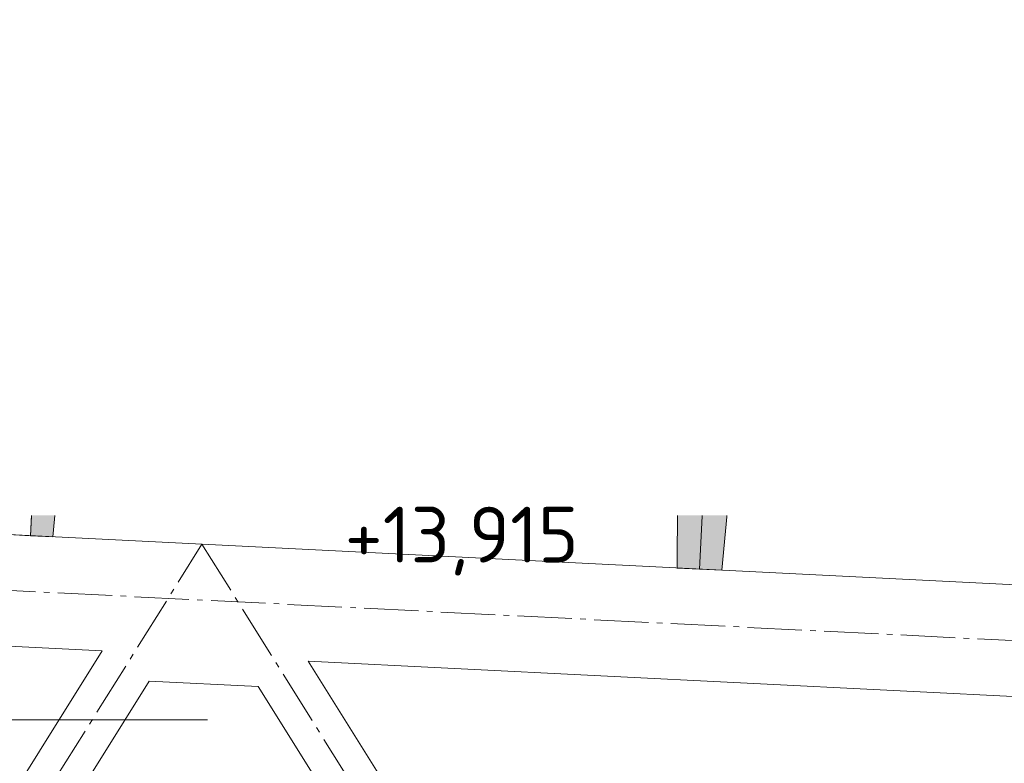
# Model space of a CAD drawing. Header units: millimetres. Extents: x -15830 to 4680139, y -28864 to 2281735.
# Tile 28 of 256: x 165285 to 167049, y 62676 to 64008. Entities that reach past the tile are written whole.
import ezdxf
from ezdxf import colors
from ezdxf.entities.mleader import LeaderData, LeaderLine
from ezdxf.enums import TextEntityAlignment as Align
from ezdxf.math import Vec2, Vec3

# ---------------------------------------------------------------- set-up
doc = ezdxf.new("R2010")
doc.units = ezdxf.units.MM
for name, pattern in [('AM_DIN_G_W050', [13.75, 9.75, -1.5, 1, -1.5]), ('CARKOVANA', [5, 3, -2]), ('DASHDOT', [25.4, 12.7, -6.35, 0, -6.35]), ('HIDDEN', [9.525, 6.35, -3.175])]:
    doc.linetypes.add(name, pattern=pattern)
doc.layers.add('_____detaily', color=1, linetype='Continuous')
for name, color, linetype, lineweight in [('A99_N_kce-pohl', 1, 'Continuous', 9), ('A99_N_kce-rez-ten', 4, 'Continuous', 9), ('A99_N_kce-rez-ten @ 200', 4, 'Continuous', 9), ('A99_N_koty-200-vysk', 6, 'Continuous', 9), ('A99_N_koty-50-vysk', 160, 'Continuous', 9), ('A99_N_sraf', 252, 'Continuous', 0), ('A99_N_txt-popis-50', 240, 'Continuous', 9), ('A99_N_txt-popis-50 @ 200', 240, 'Continuous', 9), ('A99_N_txt-popis-50 @ 50', 240, 'Continuous', 9), ('A99_S_kce-pohl', 7, 'Continuous', 5), ('A99_S_kce-rez-sil', 7, 'Continuous', 15), ('A99_S_kce-rez-ten', 7, 'Continuous', 9), ('A99_S_sraf', 252, 'Continuous', 9)]:
    doc.layers.add(name, color=color, linetype=linetype, lineweight=lineweight)
doc.styles.add('A99_kota', font='isocpeur.ttf', dxfattribs={"height": 2})
doc.styles.add('A99_popis', font='isocpeur.ttf')
doc.linetypes.add('IZOLACE', pattern='A,0.00254,-2.54,[134,ltypeshp.shx,S=2.54,R=0,X=-2.54,Y=0],-5.08,[134,ltypeshp.shx,S=2.54,R=180,X=2.54,Y=0],-2.54', length=10.16254)

# ---------------------------------------------------------------- blocks, each defined once
blk = doc.blocks.new('*U43')
at = {"color": 0, "linetype": 'ByBlock', "lineweight": -2}
blk.add_lwpolyline([(0, 0), (0, -5.7), (0, -5.7), (9.7, -5.7)], dxfattribs=at)
at = {"color": 0, "linetype": 'ByBlock', "lineweight": -2, "style": 'A99_kota'}
blk.add_attdef('POPIS', text='', height=2, dxfattribs=at).set_placement((9.2, -5.2), align=Align.BOTTOM_RIGHT)
blk.add_attdef('VYSKA', text='', height=2, dxfattribs=at).set_placement((9.2, -6.45), align=Align.TOP_RIGHT)
blk = doc.blocks.new('*U34')
at = {"color": 0, "linetype": 'ByBlock', "lineweight": -2}
blk.add_line((-3, 0), (7, 0), dxfattribs=at)
for points in [[(0, 0), (0, 8.2), (0, 8.2), (9.7, 8.2)], [(-1.75, 1.75), (0, 0), (1.75, 1.75)]]:
    blk.add_lwpolyline(points, dxfattribs=at)
at = {"color": 0, "linetype": 'ByBlock', "lineweight": -2, "style": 'A99_kota'}
for tag, p in [('VYSKA', (9.2, 10.95)), ('POPIS', (9.2, 7.7))]:
    blk.add_attdef(tag, text='', height=2, dxfattribs=at).set_placement(p, align=Align.TOP_RIGHT)
blk = doc.blocks.new('*U42')
at = {"color": 0, "linetype": 'ByBlock', "lineweight": -2}
blk.add_line((-3, 0), (7, 0), dxfattribs=at)
for points in [[(-1.75, -1.75), (0, 0), (1.75, -1.75)], [(0, 0), (0, -8.2), (0, -8.2), (9.7, -8.2)]]:
    blk.add_lwpolyline(points, dxfattribs=at)
at = {"color": 0, "linetype": 'ByBlock', "lineweight": -2, "style": 'A99_kota'}
blk.add_attdef('POPIS', text='', height=2, dxfattribs=at).set_placement((9.2, -7.7), align=Align.BOTTOM_RIGHT)
blk.add_attdef('VYSKA', text='', height=2, dxfattribs=at).set_placement((9.2, -8.95), align=Align.TOP_RIGHT)
blk = doc.blocks.new('*U44')
at = {"color": 0, "linetype": 'ByBlock', "lineweight": -2}
blk.add_line((-3, 0), (7, 0), dxfattribs=at)
for points in [[(0, 0), (0, 5.7), (0, 5.7), (9.7, 5.7)], [(-1.75, 1.75), (0, 0), (1.75, 1.75)]]:
    blk.add_lwpolyline(points, dxfattribs=at)
at = {"color": 0, "linetype": 'ByBlock', "lineweight": -2, "style": 'A99_kota'}
for tag, p in [('VYSKA', (9.2, 8.45)), ('POPIS', (9.2, 5.2))]:
    blk.add_attdef(tag, text='', height=2, dxfattribs=at).set_placement(p, align=Align.TOP_RIGHT)
blk = doc.blocks.new('Befestiger_gross')
at = {"layer": '_____detaily', "linetype": 'Continuous', "lineweight": -2}
for p, q in [((0.5, 0.5), (0, 0)), ((0.5, 0.5), (0, 0)), ((0.5, -0.5), (0, 0)), ((0.5, -0.5), (0, 0)), ((2.1, 0.5), (0.5, 0.5)), ((2.1, 0.5), (0.5, 0.5)), ((0.6, 0.5), (0.6, 0.5)), ((0.6, 0.5), (0.6, 0.5)), ((0.6, 0.5), (0.6, 0.5)), ((0.6, 0.5), (0.6, 0.5)), ((1.7, -1), (2.3, 1)), ((2.3, 1), (2.1, 0.5)), ((2.3, 1), (2.5, 0.5)), ((2.3, 1), (2.5, 0.5)), ((3.3, 0.5), (2.5, 0.5)), ((3.3, 0.5), (2.5, 0.5)), ((2.9, -1), (3.5, 1)), ((3.5, 1), (3.3, 0.5)), ((3.5, 1), (3.7, 0.5)), ((3.5, 1), (3.7, 0.5)), ((4.5, 0.5), (3.7, 0.5)), ((4.5, 0.5), (3.7, 0.5)), ((4, -1), (4.7, 1)), ((4.5, 0.5), (4.7, 1)), ((4.7, 1), (4.8, 0.5)), ((4.7, 1), (4.8, 0.5)), ((5.7, 0.5), (4.8, 0.5)), ((5.7, 0.5), (4.8, 0.5)), ((5.2, -1), (5.9, 1)), ((5.7, 0.5), (5.9, 1)), ((5.9, 1), (6, 0.5)), ((5.9, 1), (6, 0.5)), ((6.9, 0.5), (6, 0.5)), ((6, 0.5), (6, 0.5)), ((6.9, 0.5), (6, 0.5)), ((6, 0.5), (6, 0.5)), ((6.4, -1), (7, 1)), ((6.9, 0.5), (7, 1)), ((7, 1), (7.2, 0.5)), ((7, 1), (7.2, 0.5)), ((8.1, 0.5), (7.2, 0.5)), ((8.1, 0.5), (7.2, 0.5)), ((7.6, -1), (8.2, 1)), ((8.1, 0.5), (8.2, 1)), ((8.2, 1), (8.4, 0.5)), ((8.2, 1), (8.4, 0.5)), ((9.3, 0.5), (8.4, 0.5)), ((9.3, 0.5), (8.4, 0.5)), ((8.8, -1), (9.4, 1)), ((9.3, 0.5), (9.4, 1)), ((9.4, 1), (9.6, 0.5)), ((9.4, 1), (9.6, 0.5)), ((10.5, 0.5), (9.6, 0.5)), ((10.5, 0.5), (9.6, 0.5)), ((10, -1), (10.6, 1)), ((10.6, 1), (10.5, 0.5)), ((10.6, 1), (10.8, 0.5)), ((10.6, 1), (10.8, 0.5)), ((11.6, 0.5), (10.8, 0.5)), ((11.6, 0.5), (10.8, 0.5)), ((11.2, -1), (11.8, 1)), ((11.8, 1), (11.6, 0.5)), ((11.8, 1), (12, 0.5)), ((11.8, 1), (12, 0.5)), ((12.8, 0.5), (12, 0.5)), ((12.8, 0.5), (12, 0.5)), ((12.4, -1), (13, 1)), ((13, 1), (12.8, 0.5)), ((13, 1), (13.1, 0.5)), ((13, 1), (13.1, 0.5)), ((14, 0.5), (13.1, 0.5)), ((14, 0.5), (13.1, 0.5)), ((13.5, -1), (14.2, 1)), ((14.2, 1), (14, 0.5)), ((14.2, 1), (14.3, 0.5)), ((14.2, 1), (14.3, 0.5)), ((15.2, 0.5), (14.3, 0.5)), ((14.3, 0.5), (14.3, 0.5)), ((15.2, 0.5), (14.3, 0.5)), ((14.3, 0.5), (14.3, 0.5)), ((14.7, -1), (15.4, 1)), ((15.4, 1), (15.2, 0.5)), ((15.4, 1), (15.5, 0.5)), ((15.4, 1), (15.5, 0.5)), ((16.4, 0.5), (15.5, 0.5)), ((16.4, 0.5), (15.5, 0.5)), ((15.9, -1), (16.5, 1)), ((16.5, 1), (16.4, 0.5)), ((16.5, 1), (16.7, 0.5)), ((16.5, 1), (16.7, 0.5)), ((17.6, 0.5), (16.7, 0.5)), ((17.6, 0.5), (16.7, 0.5)), ((17.1, -1), (17.7, 1)), ((17.7, 1), (17.6, 0.5)), ((17.7, 1), (17.9, 0.5)), ((17.7, 1), (17.9, 0.5)), ((18.8, 0.5), (17.9, 0.5)), ((18.8, 0.5), (17.9, 0.5)), ((18.3, -1), (18.9, 1)), ((18.9, 1), (18.8, 0.5)), ((18.9, 1), (19.1, 0.5)), ((18.9, 1), (19.1, 0.5)), ((19.9, 0.5), (19.1, 0.5)), ((19.9, 0.5), (19.1, 0.5)), ((19.5, -1), (20.1, 1.1)), ((20.1, 1.1), (19.9, 0.5)), ((20.1, 1.1), (20.3, 0.5)), ((20.1, 1.1), (20.3, 0.5)), ((21.1, 0.5), (20.3, 0.5)), ((20.3, 0.5), (20.3, 0.5)), ((21.1, 0.5), (20.3, 0.5)), ((20.3, 0.5), (20.3, 0.5)), ((20.7, -1), (21.3, 1.1)), ((21.3, 1.1), (21.1, 0.5)), ((21.3, 1.1), (21.5, 0.5)), ((21.3, 1.1), (21.5, 0.5)), ((22.3, 0.5), (21.5, 0.5)), ((22.3, 0.5), (21.5, 0.5)), ((21.8, -1), (22.5, 1.1)), ((22.5, 1.1), (22.3, 0.5)), ((22.5, 1.1), (22.6, 0.5)), ((22.5, 1.1), (22.6, 0.5)), ((23.5, 0.5), (22.6, 0.5)), ((23.5, 0.5), (22.6, 0.5)), ((23, -1), (23.7, 1.1)), ((23.7, 1.1), (23.5, 0.5)), ((23.7, 1.1), (23.8, 0.5)), ((23.7, 1.1), (23.8, 0.5)), ((24.7, 0.5), (23.8, 0.5)), ((24.7, 0.5), (23.8, 0.5)), ((24.2, -1), (24.9, 1.1)), ((24.9, 1.1), (24.7, 0.5)), ((24.9, 1.1), (25, 0.5)), ((24.9, 1.1), (25, 0.5)), ((25.9, 0.5), (25, 0.5)), ((25.9, 0.5), (25, 0.5)), ((25.4, -1), (26, 1.1)), ((26, 1.1), (25.9, 0.5)), ((26, 1.1), (26.2, 0.5)), ((26, 1.1), (26.2, 0.5)), ((27, 0.5), (26.2, 0.5)), ((27, 0.5), (26.2, 0.5)), ((26.5, -1), (27.2, 1)), ((27.2, 1), (27, 0.5)), ((27.2, 1), (27.3, 0.5)), ((27.2, 1), (27.3, 0.5)), ((28.2, 0.5), (27.3, 0.5)), ((28.2, 0.5), (27.3, 0.5)), ((27.7, -1), (28.4, 1)), ((28.4, 1), (28.2, 0.5)), ((28.4, 1), (28.5, 0.5)), ((28.4, 1), (28.5, 0.5)), ((29.4, 0.5), (28.5, 0.5)), ((28.5, 0.5), (28.5, 0.5)), ((29.4, 0.5), (28.5, 0.5)), ((28.5, 0.5), (28.5, 0.5)), ((28.9, -1), (29.6, 1)), ((29.6, 1), (29.4, 0.5)), ((29.6, 1), (29.7, 0.5)), ((29.6, 1), (29.7, 0.5)), ((30.6, 0.5), (29.7, 0.5)), ((30.6, 0.5), (29.7, 0.5)), ((30.1, -1), (30.7, 1)), ((30.7, 1), (30.6, 0.5)), ((30.7, 1), (30.9, 0.5)), ((30.7, 1), (30.9, 0.5)), ((31.8, 0.5), (30.9, 0.5)), ((31.8, 0.5), (30.9, 0.5)), ((31.3, -1), (31.9, 1)), ((31.9, 1), (31.8, 0.5)), ((31.9, 1), (32.1, 0.5)), ((31.9, 1), (32.1, 0.5)), ((33, 0.5), (32.1, 0.5)), ((33, 0.5), (32.1, 0.5)), ((32.5, -1), (33.1, 1)), ((33.1, 1), (33, 0.5)), ((33.1, 1), (33.3, 0.5)), ((33.1, 1), (33.3, 0.5)), ((34.1, 0.5), (33.3, 0.5)), ((34.1, 0.5), (33.3, 0.5)), ((33.7, -1), (34.3, 1)), ((34.3, 1), (34.1, 0.5)), ((34.3, 1), (34.5, 0.5)), ((34.3, 1), (34.5, 0.5)), ((36.5, 0.5), (34.5, 0.5)), ((36.5, 0.5), (34.5, 0.5)), ((36.5, 0.5), (37.3, 1.4)), ((36.5, 0.5), (37.3, 1.4)), ((37.3, -1.4), (37.3, 1.4)), ((37.3, -1.4), (37.3, 1.4)), ((1.5, -0.5), (0.5, -0.5)), ((1.5, -0.5), (0.5, -0.5)), ((1.5, -0.5), (1.7, -1)), ((1.5, -0.5), (1.7, -1)), ((1.7, -1), (1.8, -0.5)), ((2.7, -0.5), (1.8, -0.5)), ((2.7, -0.5), (1.8, -0.5)), ((2.7, -0.5), (2.9, -1)), ((2.7, -0.5), (2.9, -1)), ((2.9, -1), (3, -0.5)), ((3.9, -0.5), (3, -0.5)), ((3.9, -0.5), (3, -0.5)), ((3.9, -0.5), (4, -1)), ((3.9, -0.5), (4, -1)), ((4.2, -0.5), (4, -1)), ((5.1, -0.5), (4.2, -0.5)), ((5.1, -0.5), (4.2, -0.5)), ((5.1, -0.5), (5.2, -1)), ((5.1, -0.5), (5.2, -1)), ((5.4, -0.5), (5.2, -1)), ((6.3, -0.5), (5.4, -0.5)), ((6.3, -0.5), (5.4, -0.5)), ((6.3, -0.5), (6.4, -1)), ((6.3, -0.5), (6.4, -1)), ((6.6, -0.5), (6.4, -1)), ((7.4, -0.5), (6.6, -0.5)), ((7.4, -0.5), (6.6, -0.5)), ((7.4, -0.5), (7.6, -1)), ((7.4, -0.5), (7.6, -1)), ((7.8, -0.5), (7.6, -1)), ((8.6, -0.5), (7.8, -0.5)), ((8.6, -0.5), (7.8, -0.5)), ((8.6, -0.5), (8.8, -1)), ((8.6, -0.5), (8.8, -1)), ((8.9, -0.5), (8.8, -1)), ((9.8, -0.5), (8.9, -0.5)), ((9.8, -0.5), (8.9, -0.5)), ((9.8, -0.5), (10, -1)), ((9.8, -0.5), (10, -1)), ((10.1, -0.5), (10, -1)), ((11, -0.5), (10.1, -0.5)), ((11, -0.5), (10.1, -0.5)), ((11, -0.5), (11.2, -1)), ((11, -0.5), (11.2, -1)), ((11.3, -0.5), (11.2, -1)), ((12.2, -0.5), (11.3, -0.5)), ((12.2, -0.5), (11.3, -0.5)), ((12.2, -0.5), (12.3, -1)), ((12.2, -0.5), (12.3, -1)), ((12.5, -0.5), (12.3, -1)), ((13.4, -0.5), (12.5, -0.5)), ((13.4, -0.5), (12.5, -0.5)), ((13.4, -0.5), (13.5, -1)), ((13.4, -0.5), (13.5, -1)), ((13.7, -0.5), (13.5, -1)), ((14.6, -0.5), (13.7, -0.5)), ((14.6, -0.5), (13.7, -0.5)), ((14.6, -0.5), (14.7, -1)), ((14.6, -0.5), (14.7, -1)), ((14.9, -0.5), (14.7, -1)), ((15.7, -0.5), (14.9, -0.5)), ((15.7, -0.5), (14.9, -0.5)), ((15.7, -0.5), (15.9, -1)), ((15.7, -0.5), (15.9, -1)), ((16.1, -0.5), (15.9, -1)), ((16.9, -0.5), (16.1, -0.5)), ((16.9, -0.5), (16.1, -0.5)), ((16.9, -0.5), (17.1, -1)), ((16.9, -0.5), (17.1, -1)), ((17.2, -0.5), (17.1, -1)), ((18.1, -0.5), (17.2, -0.5)), ((18.1, -0.5), (17.2, -0.5)), ((18.1, -0.5), (18.3, -1)), ((18.1, -0.5), (18.3, -1)), ((18.4, -0.5), (18.3, -1)), ((19.3, -0.5), (18.4, -0.5)), ((19.3, -0.5), (18.4, -0.5)), ((19.3, -0.5), (19.5, -1)), ((19.3, -0.5), (19.5, -1)), ((19.6, -0.5), (19.5, -1)), ((20.5, -0.5), (19.6, -0.5)), ((20.5, -0.5), (19.6, -0.5)), ((20.5, -0.5), (20.7, -1)), ((20.5, -0.5), (20.7, -1)), ((20.8, -0.5), (20.7, -1)), ((21.7, -0.5), (20.8, -0.5)), ((21.7, -0.5), (20.8, -0.5)), ((21.7, -0.5), (21.8, -1)), ((21.7, -0.5), (21.8, -1)), ((22, -0.5), (21.8, -1)), ((22.9, -0.5), (22, -0.5)), ((22.9, -0.5), (22, -0.5)), ((22.9, -0.5), (23, -1)), ((22.9, -0.5), (23, -1)), ((23.2, -0.5), (23, -1)), ((24.1, -0.5), (23.2, -0.5)), ((24.1, -0.5), (23.2, -0.5)), ((24.1, -0.5), (24.2, -1)), ((24.1, -0.5), (24.2, -1)), ((24.4, -0.5), (24.2, -1)), ((25.3, -0.5), (24.4, -0.5)), ((25.3, -0.5), (24.4, -0.5)), ((25.3, -0.5), (25.4, -1)), ((25.3, -0.5), (25.4, -1)), ((25.6, -0.5), (25.4, -1)), ((26.4, -0.5), (25.6, -0.5)), ((26.4, -0.5), (25.6, -0.5)), ((26.4, -0.5), (26.5, -1)), ((26.4, -0.5), (26.5, -1)), ((26.7, -0.5), (26.5, -1)), ((27.6, -0.5), (26.7, -0.5)), ((27.6, -0.5), (26.7, -0.5)), ((27.6, -0.5), (27.7, -1)), ((27.6, -0.5), (27.7, -1)), ((27.9, -0.5), (27.7, -1)), ((28.8, -0.5), (27.9, -0.5)), ((28.8, -0.5), (27.9, -0.5)), ((28.8, -0.5), (28.9, -1)), ((28.8, -0.5), (28.9, -1)), ((29.1, -0.5), (28.9, -1)), ((30, -0.5), (29.1, -0.5)), ((30, -0.5), (29.1, -0.5)), ((30, -0.5), (30.1, -1)), ((30, -0.5), (30.1, -1)), ((30.3, -0.5), (30.1, -1)), ((31.1, -0.5), (30.3, -0.5)), ((31.1, -0.5), (30.3, -0.5)), ((31.1, -0.5), (31.3, -1)), ((31.1, -0.5), (31.3, -1)), ((31.5, -0.5), (31.3, -1)), ((32.3, -0.5), (31.5, -0.5)), ((32.3, -0.5), (31.5, -0.5)), ((32.3, -0.5), (32.5, -1)), ((32.3, -0.5), (32.5, -1)), ((32.6, -0.5), (32.5, -1)), ((33.5, -0.5), (32.6, -0.5)), ((33.5, -0.5), (32.6, -0.5)), ((33.5, -0.5), (33.7, -1)), ((33.5, -0.5), (33.7, -1)), ((33.8, -0.5), (33.7, -1)), ((36.5, -0.5), (33.8, -0.5)), ((36.5, -0.5), (33.8, -0.5)), ((36.5, -0.5), (37.3, -1.4)), ((36.5, -0.5), (37.3, -1.4))]:
    blk.add_line(p, q, dxfattribs=at)
blk = doc.blocks.new('*U1031')
at = {"layer": 'A99_N_txt-popis-50 @ 50', "lineweight": 9}
ml = blk.add_multileader_mtext('Standard', dxfattribs=at)
ml.set_content('\\A1;{\\C256;odvodňovací systém \\Pbude součásti \\Pdodávky opláštění}', color=1, style='A99_popis')
ml.set_leader_properties(color=256, linetype='ByLayer', lineweight=-1)
ml.build(insert=Vec2(0, 0))
ml.multileader.update_dxf_attribs({"dogleg_length": 1, "arrow_head_size": 75, "scale": 50})
ctx = ml.context
ctx.base_point, ctx.scale, ctx.char_height, ctx.arrow_head_size, ctx.landing_gap_size, ctx.plane_origin = Vec3(123700.4, 63924.1), 50, 100, 75, 62.5, Vec3(117789.1, 60438.1)
notes = []
notes.append((ctx, [(1, (1, 1, 0), (125181.6, 63924.1), (-1, 0), 146.2, [(0, [(125181.6, 62678)], 0, [])])]))
ctx.mtext.insert, ctx.mtext.width, ctx.mtext.defined_height, ctx.mtext.flow_direction = Vec3(123762.9, 63989.1), 1255, 15.9, 5
ctx.mtext.has_bg_fill, ctx.mtext.bg_color, ctx.mtext.bg_scale_factor, ctx.mtext.bg_transparency, ctx.mtext.use_window_bg_color = 1, -1073741824, 1, 0, 1
for ctx, leaders in notes:
    for number, flags, end, landing, length, lines in leaders:
        leader = LeaderData()
        leader.index, (leader.has_last_leader_line, leader.has_dogleg_vector, leader.attachment_direction) = number, flags
        leader.last_leader_point, leader.dogleg_vector, leader.dogleg_length = Vec3(end), Vec3(landing), length
        for number, points, colour, breaks in lines:
            line = LeaderLine()
            line.index, line.vertices, line.color, line.breaks = number, Vec3.list(points), colors.encode_raw_color(colour), breaks
            leader.lines.append(line)
        ctx.leaders.append(leader)
at = {"layer": 'A99_N_txt-popis-50 @ 200', "lineweight": 9}
ml = blk.add_multileader_mtext('Standard', dxfattribs=at)
ml.set_content('\\A1;{\\C256;odvodňovací systém \\Pbude součásti \\Pdodávky opláštění}', color=1, style='A99_popis')
ml.set_leader_properties(color=256, linetype='ByLayer', lineweight=-1)
ml.build(insert=Vec2(0, 0))
ml.multileader.update_dxf_attribs({"dogleg_length": 1, "arrow_head_size": 300, "scale": 200})
ctx = ml.context
ctx.base_point, ctx.scale, ctx.char_height, ctx.arrow_head_size, ctx.landing_gap_size, ctx.plane_origin = Vec3(114276.6, 64593.3), 200, 400, 300, 250, Vec3(117789.1, 60438.1)
notes = []
notes.append((ctx, [(1, (1, 1, 0), (124506.6, 64593.3), (-1, 0), 4890, [(0, [(125181.6, 62678)], 0, [])])]))
ctx.mtext.insert, ctx.mtext.width, ctx.mtext.defined_height, ctx.mtext.flow_direction = Vec3(114526.6, 64853.3), 5020, 63.5, 5
ctx.mtext.has_bg_fill, ctx.mtext.bg_color, ctx.mtext.bg_scale_factor, ctx.mtext.bg_transparency, ctx.mtext.use_window_bg_color = 1, -1073741824, 1, 0, 1
for ctx, leaders in notes:
    for number, flags, end, landing, length, lines in leaders:
        leader = LeaderData()
        leader.index, (leader.has_last_leader_line, leader.has_dogleg_vector, leader.attachment_direction) = number, flags
        leader.last_leader_point, leader.dogleg_vector, leader.dogleg_length = Vec3(end), Vec3(landing), length
        for number, points, colour, breaks in lines:
            line = LeaderLine()
            line.index, line.vertices, line.color, line.breaks = number, Vec3.list(points), colors.encode_raw_color(colour), breaks
            leader.lines.append(line)
        ctx.leaders.append(leader)

msp = doc.modelspace()

# ---------------------------------------------------------------- hatches: boundary and pattern name
at = {"layer": 'A99_N_kce-rez-ten', "lineweight": 0, "transparency": 33554562}
h = msp.add_hatch(dxfattribs=at)
h.set_pattern_fill('ANSI31', color=1, scale=50, angle=-90)
h.set_pattern_definition([(45, (125426.9665, 59473.252), (-4.4194174, 4.4194174), [])])
h.paths.add_polyline_path([(165369.133, 64053.252), (165369.133, 63893.252), (165354.133, 63893.252), (165354.133, 64053.252)])
at = {"layer": 'A99_N_kce-rez-ten', "lineweight": 0}
msp.add_hatch(color=1, dxfattribs=at).paths.add_polyline_path([(165386.634, 63904.252), (165401.634, 63904.252), (165401.634, 63903.252), (165386.634, 63903.252)])
at = {"layer": 'A99_N_kce-rez-ten @ 200', "linetype": 'Continuous', "lineweight": 0}
h = msp.add_hatch(dxfattribs=at)
h.set_pattern_fill('HONEY', color=1, scale=0.25, angle=-90, style=2)
h.set_pattern_definition([(360, (-890675.867, 268613.252), (9.375, 5.41265875), [6.25, -12.5]), (120, (-890675.867, 268613.252), (-9.37499998, 5.412658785), [6.25, -12.5]), (60, (-890675.867, 268613.252), (2e-08, 10.825317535), [-12.5, 6.25])])
h.paths.add_polyline_path([(165427.133, 64031.252), (165426.133, 63895.252), (165371.133, 63895.252), (165371.133, 64031.252)])
at = {"layer": 'A99_N_sraf', "lineweight": 0, "transparency": 33554562}
h = msp.add_hatch(dxfattribs=at)
h.set_pattern_fill('HONEY', color=1, scale=75, angle=-90)
h.set_pattern_definition([(270, (126311.633, 268613.252), (8.11898812, -14.0625), [9.375, -18.75]), (30, (126311.633, 268613.252), (8.11898818, 14.06249997), [9.375, -18.75]), (330, (126311.633, 268613.252), (16.2379763, -3e-08), [-18.75, 9.375])])
h.paths.add_polyline_path([(165429.133, 64033.252), (165468.038, 64033.259), (165537.283, 63877.796), (165458.13, 63866.312), (165429.133, 63893.252)])
h = msp.add_hatch(dxfattribs=at)
h.set_pattern_fill('HONEY', color=1, scale=75, angle=-90)
h.set_pattern_definition([(182.86, (159464.48, 63551.2724), (-13.639882, -8.810534), [9.375, -18.75]), (302.86, (159464.48, 63551.2724), (14.450087, -7.407217), [9.375, -18.75]), (242.86, (159464.48, 63551.2724), (0.810205, -16.217751), [-18.75, 9.375])])
h.paths.add_polyline_path([(165704.758, 63553.972), (165583.388, 63560.035), (165569.352, 63656.775)])
at = {"layer": 'A99_S_sraf', "lineweight": 0, "transparency": 33554687}
h = msp.add_hatch(dxfattribs=at)
h.set_pattern_fill('ZELEZOBETON', color=256, scale=10, angle=-90)
h.set_pattern_definition([(45, (125401.633, 59758.25), (-35.35534, 35.35534), []), (45, (125415.775, 59758.25), (-35.35534, 35.35534), []), (45, (125444.06, 59758.25), (-21.213203, 49.497475), [20, -10, 0, -10])])
h.paths.add_polyline_path([(171309.5, 63033.671), (171306.455, 62972.725), (171299.585, 62835.201), (171297.026, 62783.982), (171257.076, 62785.98), (171258.564, 63016.191), (170159.934, 63071.076), (170138.471, 62841.861), (170058.571, 62845.853), (170060.059, 63076.066), (168961.429, 63130.951), (168939.975, 62901.835), (168860.066, 62905.83), (168861.554, 63135.94), (167762.924, 63190.826), (167741.474, 62961.76), (167661.561, 62965.756), (167663.048, 63195.815), (166564.418, 63250.7), (166542.955, 63021.486), (166463.056, 63025.681), (166464.543, 63255.69), (165365.913, 63310.575), (165344.473, 63081.61), (165304.512, 63083.608), (165344.915, 63892.348), (165434.803, 63887.857), (165516.724, 63323.066)])
at = {"layer": 'A99_S_sraf', "linetype": 'Continuous', "lineweight": 0, "ltscale": 2, "transparency": 33554562}
h = msp.add_hatch(dxfattribs=at)
h.set_pattern_fill('BETON-LEHKY', color=256, scale=10, angle=-90)
h.set_pattern_definition([(47.86, (153927.39, 63044.364), (-29.6603, 26.83778), []), (2.86, (153971.743, 63059.845), (26.83778, 29.660305), [5, -51.56854]), (47.86, (153976.737, 63060.095), (-29.6603, 26.83778), [5, -35]), (92.86, (153980.092, 63063.802), (-29.660305, 26.83778), [5, -51.56854]), (137.86, (153979.842, 63068.796), (-26.83778, -29.6603), [5, -35]), (2.86, (153971.14, 63071.9), (26.83778, 29.660305), [5, -51.56854]), (47.86, (153967.786, 63068.194), (-29.6603, 26.83778), [5, -35]), (92.86, (153968.035, 63063.2), (-29.660305, 26.83778), [5, -51.56854]), (137.86, (153971.743, 63059.845), (-26.83778, -29.6603), [5, -35]), (47.86, (153984.003, 63077.12), (-29.6603, 26.83778), [10, -30])])
h.paths.add_polyline_path([(171383.998, 63090.024), (165529.706, 63382.492), (165526.961, 63327.561), (171309.749, 63038.665), (171386.406, 63038.252)])

# ---------------------------------------------------------------- linework, layer by layer
at = {"layer": 'A99_N_kce-pohl', "lineweight": 5}
msp.add_lwpolyline([(165521.633, 63993.252), (165521.633, 63963.252), (165531.633, 63963.252), (165536.633, 64008.252), (165476.633, 64068.252), (165431.633, 64068.252), (165431.633, 64098.252)], dxfattribs=at)
at = {"layer": 'A99_N_kce-pohl', "linetype": 'Continuous', "lineweight": 0}
msp.add_lwpolyline([(165537.283, 63877.796), (165468.038, 64033.259), (165429.133, 64033.252), (165429.133, 63893.252), (165458.13, 63866.312)], close=True, dxfattribs=at)
at = {"layer": 'A99_N_kce-pohl', "lineweight": 0}
for points in [[(165606.802, 63398.666), (165537.283, 63877.796)], [(165758.786, 63551.272), (165583.388, 63560.035)]]:
    msp.add_lwpolyline(points, dxfattribs=at)
at = {"layer": 'A99_N_kce-rez-ten', "color": 1, "lineweight": 0}
for p, q in [((165389.762, 63905.614), (165386.134, 63905.252)), ((165386.134, 63904.252), (165386.134, 63905.252)), ((165386.134, 63904.252), (165386.134, 63905.252)), ((165389.091, 63905.614), (165389.092, 63906.114)), ((165389.091, 63905.614), (165399.091, 63905.613)), ((165389.092, 63906.114), (165399.092, 63906.113)), ((165389.762, 63906.406), (165389.762, 63908.763)), ((165389.762, 63905.614), (165398.421, 63905.613)), ((165390.549, 63909.55), (165397.634, 63909.55)), ((165392.123, 63906.482), (165392.123, 63908.763)), ((165392.123, 63906.405), (165392.123, 63908.763)), ((165396.06, 63906.405), (165396.06, 63908.762)), ((165402.134, 63905.252), (165398.421, 63905.613)), ((165398.422, 63906.405), (165398.422, 63908.762)), ((165399.091, 63905.613), (165399.092, 63906.113)), ((165402.134, 63904.252), (165402.134, 63905.252)), ((165402.134, 63904.252), (165402.134, 63905.252)), ((165402.134, 63904.252), (165386.134, 63904.252)), ((165386.634, 63904.252), (165401.634, 63904.252)), ((165386.634, 63903.252), (165386.634, 63904.252)), ((165401.634, 63903.252), (165386.634, 63903.252)), ((165390.984, 63855.968), (165390.984, 63903.252)), ((165397.284, 63855.968), (165397.284, 63903.252)), ((165401.634, 63904.252), (165401.634, 63903.252)), ((165401.634, 63903.251), (165401.634, 63904.252)), ((165397.284, 63855.553), (165390.984, 63856.663)), ((165391.884, 63855.383), (165390.984, 63854.863)), ((165397.284, 63853.753), (165390.984, 63854.863)), ((165391.884, 63854.344), (165390.984, 63854.863)), ((165391.884, 63853.583), (165390.984, 63853.063)), ((165397.284, 63851.953), (165390.984, 63853.063)), ((165391.884, 63852.544), (165390.984, 63853.063)), ((165396.384, 63855.033), (165391.884, 63856.144)), ((165391.884, 63855.383), (165391.884, 63856.144)), ((165396.384, 63854.272), (165391.884, 63855.383)), ((165396.384, 63853.233), (165391.884, 63854.344)), ((165391.884, 63853.583), (165391.884, 63854.344)), ((165396.384, 63852.472), (165391.884, 63853.583)), ((165396.384, 63851.433), (165391.884, 63852.544)), ((165391.884, 63851.783), (165391.884, 63852.544)), ((165397.284, 63855.553), (165396.384, 63856.072)), ((165397.284, 63855.553), (165396.384, 63855.033)), ((165396.384, 63854.272), (165396.384, 63855.061)), ((165397.284, 63853.753), (165396.384, 63854.272)), ((165397.284, 63853.753), (165396.384, 63853.233)), ((165396.384, 63852.472), (165396.384, 63853.261)), ((165397.284, 63851.953), (165396.384, 63852.472)), ((165391.884, 63851.783), (165390.984, 63851.263)), ((165397.284, 63850.153), (165390.984, 63851.263)), ((165391.884, 63850.744), (165390.984, 63851.263)), ((165391.884, 63849.983), (165390.984, 63849.463)), ((165397.284, 63848.353), (165390.984, 63849.463)), ((165391.884, 63848.944), (165390.984, 63849.463)), ((165391.884, 63848.183), (165390.984, 63847.663)), ((165397.284, 63846.553), (165390.984, 63847.663)), ((165391.884, 63847.144), (165390.984, 63847.663)), ((165391.884, 63846.383), (165390.984, 63845.863)), ((165397.284, 63844.753), (165390.984, 63845.863)), ((165391.884, 63845.344), (165390.984, 63845.863)), ((165391.884, 63844.583), (165391.278, 63844.233)), ((165396.384, 63844.233), (165391.278, 63844.233)), ((165396.384, 63850.672), (165391.884, 63851.783)), ((165396.384, 63849.633), (165391.884, 63850.744)), ((165391.884, 63849.983), (165391.884, 63850.744)), ((165396.384, 63848.872), (165391.884, 63849.983)), ((165396.384, 63847.833), (165391.884, 63848.944)), ((165391.884, 63848.183), (165391.884, 63848.944)), ((165396.384, 63847.072), (165391.884, 63848.183)), ((165396.384, 63846.033), (165391.884, 63847.144)), ((165391.884, 63846.383), (165391.884, 63847.144)), ((165396.384, 63845.272), (165391.884, 63846.383)), ((165396.384, 63844.233), (165391.884, 63845.344)), ((165391.884, 63844.583), (165391.884, 63845.344)), ((165393.302, 63844.233), (165391.884, 63844.583)), ((165392.071, 63843.536), (165391.884, 63844.233)), ((165396.197, 63843.536), (165392.071, 63843.536)), ((165396.384, 63844.233), (165396.197, 63843.536)), ((165397.284, 63851.953), (165396.384, 63851.433)), ((165396.384, 63850.672), (165396.384, 63851.461)), ((165397.284, 63850.153), (165396.384, 63850.672)), ((165397.284, 63850.153), (165396.384, 63849.633)), ((165396.384, 63848.872), (165396.384, 63849.661)), ((165397.284, 63848.353), (165396.384, 63848.872)), ((165397.284, 63848.353), (165396.384, 63847.833)), ((165396.384, 63847.072), (165396.384, 63847.861)), ((165397.284, 63846.553), (165396.384, 63847.072)), ((165397.284, 63846.553), (165396.384, 63846.033)), ((165396.384, 63845.272), (165396.384, 63846.061)), ((165397.284, 63844.753), (165396.384, 63845.272)), ((165397.284, 63844.753), (165396.384, 63844.233))]:
    msp.add_line(p, q, dxfattribs=at)
at = {"layer": 'A99_N_kce-rez-ten', "linetype": 'CARKOVANA', "lineweight": 0, "ltscale": 15, "const_width": 5}
for points in [[(171611.633, 62920.752), (171471.376, 62920.752, -0.40066503), (171458.89, 62932.671), (171444.136, 63249.869, 0.38625393), (171418.038, 63276.057), (165707.447, 63561.347), (165576.333, 63660.891), (165544.557, 63879.9), (165464.003, 64060.752), (165354.133, 64060.752)], [(171611.633, 62915.752), (171471.376, 62915.752, -0.40066503), (171453.895, 62932.439), (171439.142, 63249.637, 0.38625393), (171417.789, 63271.064), (165705.654, 63556.43), (165571.679, 63658.147), (165539.708, 63878.497), (165460.756, 64055.752), (165354.133, 64055.752)]]:
    msp.add_lwpolyline(points, format="xyb", dxfattribs=at)
at = {"layer": 'A99_N_kce-rez-ten', "linetype": 'Continuous', "lineweight": 0, "ltscale": 0.5}
for points in [[(171611.633, 62923.252), (171471.376, 62923.252, -0.40066503), (171461.387, 62932.787), (171446.633, 63249.985, 0.38625393), (171418.163, 63278.554), (165708.344, 63563.805), (165578.66, 63662.263), (165546.981, 63880.601), (165465.626, 64063.252), (165354.133, 64063.252)], [(171611.633, 62918.252), (171471.376, 62918.252, -0.40066503), (171456.392, 62932.555), (171441.639, 63249.753, 0.38625393), (171417.913, 63273.56), (165706.551, 63558.888), (165574.006, 63659.519), (165542.132, 63879.199), (165462.38, 64058.252), (165354.133, 64058.252)], [(171611.633, 62913.252), (171471.376, 62913.252, -0.40066503), (171451.398, 62932.323), (171436.644, 63249.521, 0.38625393), (171417.664, 63268.567), (165704.758, 63553.972), (165569.352, 63656.775), (165537.283, 63877.796), (165459.133, 64053.252), (165354.133, 64053.252)]]:
    msp.add_lwpolyline(points, format="xyb", dxfattribs=at)
at = {"layer": 'A99_N_kce-rez-ten', "linetype": 'Continuous', "lineweight": 0}
for points in [[(165354.133, 64058.252), (165462.38, 64058.252), (165542.132, 63879.199), (165574.006, 63659.519), (165706.551, 63558.888), (171378.008, 63275.554)], [(165354.133, 64053.252), (165459.133, 64053.252), (165537.283, 63877.796), (165569.352, 63656.775), (165704.758, 63553.972), (171377.758, 63270.56)]]:
    msp.add_lwpolyline(points, dxfattribs=at)
at = {"layer": 'A99_N_kce-rez-ten', "color": 1, "linetype": 'Continuous', "lineweight": 0}
for points in [[(165354.133, 63893.252), (165354.133, 64053.252), (165369.133, 64053.252), (165369.133, 63893.252)], [(165369.133, 64011.252), (165369.133, 64033.252), (165429.133, 64033.252), (165429.133, 63893.252), (165369.133, 63893.252), (165369.133, 63915.252), (165371.133, 63915.252), (165371.133, 63895.252), (165427.133, 63895.252), (165427.133, 64031.252), (165371.133, 64031.252), (165371.133, 64011.252)]]:
    msp.add_lwpolyline(points, close=True, dxfattribs=at)
at = {"layer": 'A99_N_kce-rez-ten', "color": 1, "linetype": 'DASHDOT', "lineweight": 0, "ltscale": 0.25}
for points in [[(165378.633, 63905.252), (165351.133, 63905.252)], [(165394.134, 63830.752), (165394.133, 63915.752)]]:
    msp.add_lwpolyline(points, dxfattribs=at)
at = {"layer": 'A99_N_kce-rez-ten', "color": 1, "lineweight": 0}
for points in [[(165389.134, 63888.252), (165389.134, 63840.752), (165394.134, 63840.752)], [(165399.134, 63888.252), (165399.134, 63840.752), (165394.134, 63840.752)]]:
    msp.add_lwpolyline(points, dxfattribs=at)
at = {"layer": 'A99_N_kce-rez-ten', "lineweight": 0}
msp.add_lwpolyline([(171449.569, 63186.873), (165595.095, 63479.35)], dxfattribs=at)
at = {"layer": 'A99_N_kce-rez-ten', "color": 1, "lineweight": 0}
for centre, start, end in [((165390.549, 63908.763), 89.996683, 179.996683), ((165391.336, 63908.763), 359.996683, 89.996683), ((165392.911, 63908.763), 89.996683, 179.996683), ((165395.273, 63908.762), 359.996683, 89.996683), ((165396.847, 63908.762), 89.996683, 179.996683), ((165397.634, 63908.762), 359.996683, 89.996683)]:
    msp.add_arc(centre, 0.787, start, end, dxfattribs=at)
for centre, start_param, end_param in [((165388.97, 63906.406), 3.70014138, 4.07773736), ((165391.331, 63906.406), 3.70014138, 4.07773736), ((165392.915, 63906.405), 0.93614471, 1.31374068), ((165395.268, 63906.405), 3.70014138, 4.07773736), ((165396.852, 63906.405), 0.93614471, 1.31374068), ((165399.214, 63906.405), 0.93614471, 1.31374068)]:
    msp.add_ellipse(centre, major_axis=(-0.47, 0.638), ratio=1, start_param=start_param, end_param=end_param, dxfattribs=at)
at = {"layer": 'A99_N_koty-200-vysk'}
msp.add_lwpolyline([(168787.137, 63723.742), (166789.628, 63823.533)], dxfattribs=at)
at = {"layer": 'A99_N_sraf', "color": 1, "linetype": 'IZOLACE', "lineweight": 0, "ltscale": 4}
msp.add_lwpolyline([(165566.088, 63400.7), (165497.698, 63872.053)], dxfattribs=at)
at = {"layer": 'A99_N_sraf', "color": 1, "linetype": 'IZOLACE', "ltscale": 4}
for points in [[(171437.668, 63227.517), (165589.242, 63519.693)], [(171441.402, 63147.231), (165600.949, 63439.008)]]:
    msp.add_lwpolyline(points, dxfattribs=at)
at = {"layer": 'A99_S_kce-pohl', "lineweight": 5}
for points in [[(162611.633, 63218.252), (171611.633, 62768.252)], [(162816.766, 63007.746), (165433.094, 62876.929)], [(164208.921, 60918.252), (165433.094, 62876.929)], [(165801.691, 62858.499), (168424.286, 62727.37)], [(165801.691, 62858.499), (167014.345, 60918.252)], [(164295.595, 60868.252), (165517.104, 62822.666)], [(165517.104, 62822.666), (165712.26, 62812.908)], [(165712.26, 62812.908), (166927.671, 60868.252)]]:
    msp.add_lwpolyline(points, dxfattribs=at)
at = {"layer": 'A99_S_kce-pohl', "color": 253, "linetype": 'AM_DIN_G_W050', "lineweight": 0, "ltscale": 10}
for points in [[(162606.639, 63118.377), (171606.639, 62668.377)], [(164111.633, 60668.252), (165611.633, 63068.252)], [(165611.633, 63068.252), (167111.633, 60668.252), (168611.633, 62918.252), (169911.633, 60668.252)]]:
    msp.add_lwpolyline(points, dxfattribs=at)
at = {"layer": 'A99_S_kce-rez-sil', "lineweight": 13}
for points in [[(165344.915, 63892.348), (165316.973, 63333.045)], [(166503.005, 63023.482), (166463.055, 63025.478), (166464.543, 63255.69), (165365.913, 63310.575), (165344.45, 63081.361), (165304.499, 63083.357), (165316.973, 63333.045)], [(166503.005, 63023.482), (166542.955, 63021.486), (166564.418, 63250.7), (167663.048, 63195.815), (167661.56, 62965.603), (167701.51, 62963.607), (167701.51, 62963.607)]]:
    msp.add_lwpolyline(points, dxfattribs=at)
at = {"layer": 'A99_S_kce-rez-ten', "lineweight": 0}
for points in [[(165354.133, 63893.252), (159869.133, 63893.252)], [(171309.5, 63033.671), (165516.724, 63323.066), (165434.59, 63889.323)], [(171392.394, 63089.605), (165507.958, 63383.579), (165435.462, 63883.252)], [(171393.392, 63109.58), (165525.389, 63402.733), (165455.672, 63883.252)], [(165508.112, 63382.445), (165513.068, 63383.324), (165521.672, 63323.784)], [(171309.749, 63038.665), (165515.238, 63328.172)]]:
    msp.add_lwpolyline(points, dxfattribs=at)
at = {"layer": 'A99_S_kce-rez-ten', "linetype": 'CARKOVANA', "lineweight": 0, "ltscale": 15}
for points, const_width in [([(171392.893, 63099.592), (165515.962, 63393.191), (165445.483, 63883.252)], 20), ([(165510.59, 63382.884), (165518.774, 63326.456)], 5), ([(171309.625, 63036.168), (165516.861, 63325.607)], 5)]:
    msp.add_lwpolyline(points, dxfattribs=dict(at, const_width=const_width))
at = {"layer": 'A99_S_kce-rez-ten', "linetype": 'HIDDEN', "lineweight": 0, "ltscale": 10}
msp.add_lwpolyline([(165325.955, 63512.821), (162611.633, 63648.423)], dxfattribs=at)
msp.add_lwpolyline([(165304.499, 63083.357), (165316.973, 63333.045), (164118.468, 63392.92), (164105.994, 63143.231), (164145.944, 63141.236), (164167.408, 63370.45), (165266.038, 63315.565), (165264.549, 63085.352)], close=True, dxfattribs=at)
at = {"layer": 'A99_S_kce-rez-ten', "lineweight": 0}
for points in [[(166503.005, 63023.482), (166515.479, 63273.17), (165316.973, 63333.045), (165304.499, 63083.357), (165344.45, 63081.361), (165365.913, 63310.575), (166464.543, 63255.69), (166463.055, 63025.478)], [(167701.51, 62963.607), (167713.984, 63213.296), (166515.479, 63273.17), (166503.005, 63023.482), (166542.955, 63021.486), (166564.418, 63250.7), (167663.048, 63195.815), (167661.56, 62965.603)]]:
    msp.add_lwpolyline(points, close=True, dxfattribs=at)
at = {"layer": 'A99_S_kce-rez-ten', "lineweight": 5}
for points in [[(166464.058, 63180.621), (165358.914, 63235.831)], [(167662.563, 63120.746), (166557.42, 63175.957)]]:
    msp.add_lwpolyline(points, dxfattribs=at)

# ---------------------------------------------------------------- block references
at = {"layer": 'A99_N_kce-rez-ten', "color": 1, "linetype": 'Continuous', "lineweight": 0, "xscale": 0.61875, "yscale": 0.61875, "zscale": 0.61875, "rotation": 180.0000000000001}
msp.add_blockref('Befestiger_gross', (165376.692, 63905.252), dxfattribs=at)
at = {"layer": 'A99_N_koty-200-vysk', "lineweight": 5, "xscale": 200, "yscale": 200, "zscale": 200}
for name, p in [('*U44', (166296.633, 63648.423)), ('*U43', (163681.633, 63893.252))]:
    msp.add_blockref(name, p, dxfattribs=at)
at = {"layer": 'A99_N_koty-50-vysk', "lineweight": 5, "xscale": 50, "yscale": 50, "zscale": 50}
msp.add_blockref('*U34', (165826.633, 63893.252), dxfattribs=at).add_auto_attribs({'VYSKA': '+14,245'})
at = {"layer": 'A99_N_koty-50-vysk', "lineweight": 5}
ref = msp.add_blockref('*U42', (165826.633, 63562.887), dxfattribs=dict(at, xscale=50, yscale=50, zscale=50))
ref.add_attrib('VYSKA', '+13,915', dxfattribs={"layer": '0', "color": 0, "linetype": 'ByBlock', "lineweight": -2, "height": 100, "style": 'A99_kota'}).set_placement((166286.633, 63135.387), align=Align.TOP_RIGHT)

# ---------------------------------------------------------------- next in the draw order: block references
at = {"layer": 'A99_N_txt-popis-50'}
msp.add_blockref('*U1031', (0, 0), dxfattribs=at)

doc.saveas('drawing.dxf')
